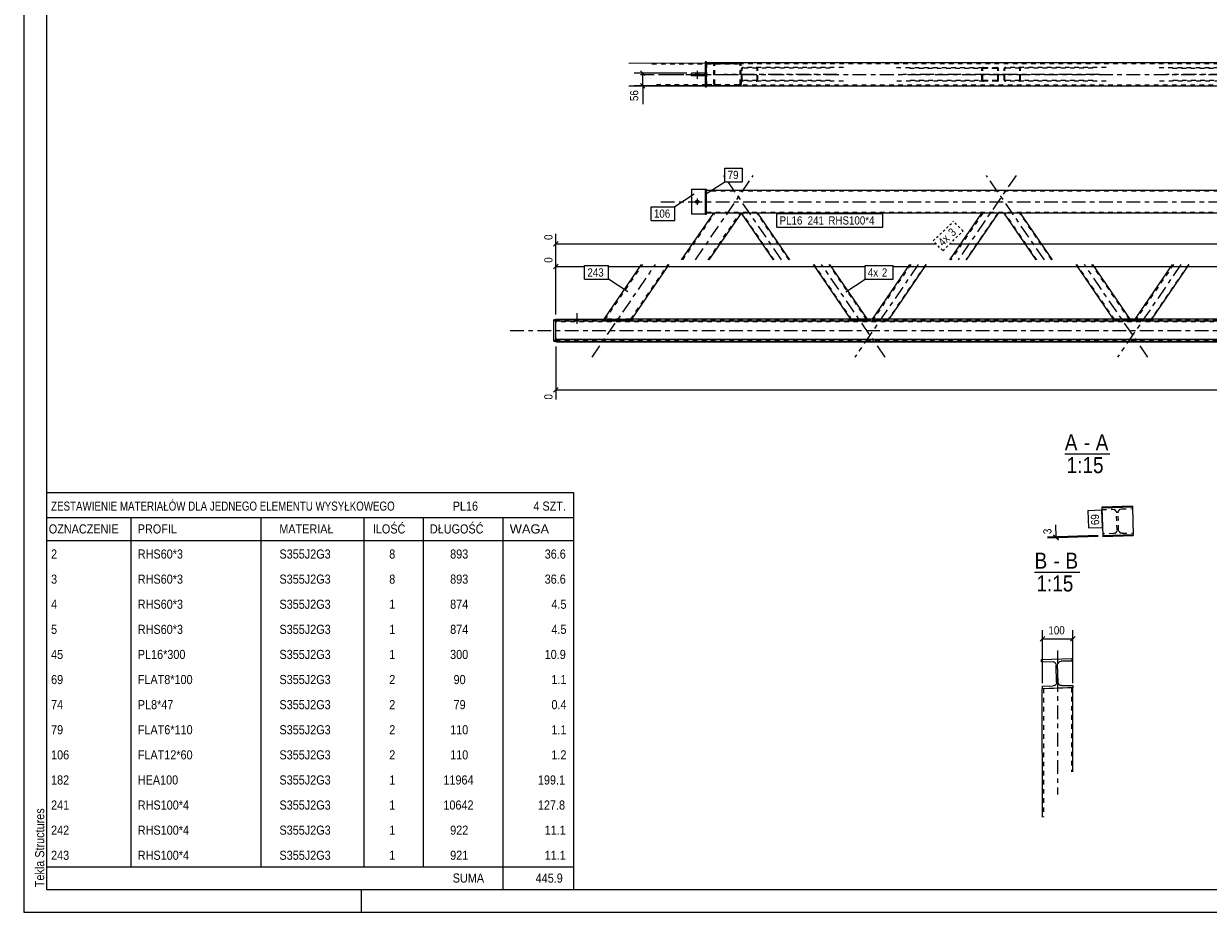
# Model space of a CAD drawing. Header units: millimetres. Extents: x 0 to 914, y 0 to 420.
# Tile 1 of 9: x 0 to 260, y 0 to 195. Entities that reach past the tile are written whole.
import ezdxf

# ---------------------------------------------------------------- set-up
doc = ezdxf.new("R2010")
doc.units = ezdxf.units.MM
for name, pattern in [('XKITLINE00', [0]), ('XKITLINE01', [4, 1, -1, 1, -1]), ('XKITLINE03', [6, 3, -1, 1, -1]), ('XKITLINE04', [3, 0.5, -0.5, 0.5, -0.5, 0.5, -0.5])]:
    doc.linetypes.add(name, pattern=pattern)
for name, color, linetype, lineweight in [('Arkusz rysunku', 3, 'Continuous', 0), ('Element', 2, 'Continuous', 0), ('Inny typ obiektu', 7, 'Continuous', 0), ('Wymiar', 4, 'Continuous', 0), ('Znak elementu', 2, 'Continuous', 0), ('Śruba', 3, 'Continuous', 0)]:
    doc.layers.add(name, color=color, linetype=linetype, lineweight=lineweight)
doc.styles.add('ARIAL', font='ARIAL.TTF')

msp = doc.modelspace()

# ---------------------------------------------------------------- linework, layer by layer
at = {"layer": 'Arkusz rysunku', "linetype": 'XKITLINE00', "lineweight": 0}
for p, q in [((0, 420), (0, 0)), ((5, 415), (5, 5)), ((5, 5), (909, 5)), ((74, 0), (74, 5)), ((0, 0), (914, 0))]:
    msp.add_line(p, q, dxfattribs=at)
at = {"layer": 'Element', "linetype": 'XKITLINE00', "lineweight": 0}
for p, q in [((132.56, 186.08), (149.32, 186.09)), ((149.32, 186.34), (149.32, 180.84)), ((149.62, 186.34), (149.32, 186.34)), ((149.62, 180.84), (149.62, 186.34)), ((681.73, 186.09), (149.62, 186.09)), ((146.32, 183.29), (146.32, 183.89)), ((149.32, 183.89), (146.32, 183.89)), ((149.32, 183.29), (146.32, 183.29)), ((149.32, 183.89), (149.32, 183.29)), ((132.56, 181.08), (149.32, 181.09)), ((149.32, 180.84), (149.62, 180.84)), ((149.62, 181.09), (681.73, 181.09)), ((156.75, 181.09), (149.62, 181.09)), ((151.65, 181.09), (151.66, 181.09)), ((146.32, 158.44), (146.32, 152.94)), ((146.32, 158.44), (149.32, 158.44)), ((149.32, 158.44), (149.32, 152.94)), ((149.32, 158.44), (149.62, 158.44)), ((149.62, 152.94), (149.62, 158.44)), ((149.62, 158.19), (681.73, 158.19)), ((144.16, 142.94), (151.18, 153.19)), ((151.18, 153.19), (149.62, 153.19)), ((150.22, 142.94), (157.24, 153.19)), ((157.24, 153.19), (151.18, 153.19)), ((674.12, 153.19), (157.24, 153.19)), ((164.25, 142.94), (157.24, 153.19)), ((167.88, 142.94), (160.87, 153.19)), ((202.94, 142.94), (209.96, 153.19)), ((206.58, 142.94), (213.59, 153.19)), ((221.82, 142.94), (214.8, 153.19)), ((225.45, 142.94), (218.44, 153.19)), ((149.32, 152.94), (146.32, 152.94)), ((149.32, 152.94), (149.62, 152.94)), ((127.2, 129.96), (135.4, 141.94)), ((133.26, 129.96), (141.46, 141.94)), ((181.22, 129.96), (173.02, 141.94)), ((184.85, 129.96), (176.65, 141.94)), ((185.98, 129.96), (194.18, 141.94)), ((189.61, 129.96), (197.81, 141.94)), ((238.78, 129.96), (230.58, 141.94)), ((242.42, 129.96), (234.22, 141.94)), ((243.54, 129.96), (251.74, 141.94)), ((247.18, 129.96), (255.38, 141.94)), ((116.18, 125.15), (116.18, 129.81)), ((116.58, 129.81), (116.18, 129.81)), ((116.58, 129.96), (116.58, 129.56)), ((116.58, 129.96), (127.59, 129.96)), ((116.58, 125.31), (116.58, 129.81)), ((127.59, 129.96), (127.68, 129.96)), ((127.68, 129.96), (132.77, 129.96)), ((132.77, 129.96), (132.85, 129.96)), ((698.57, 129.96), (132.85, 129.96)), ((116.58, 129.56), (714.78, 129.56)), ((116.58, 125.31), (116.18, 125.31)), ((116.18, 125.15), (116.58, 125.15)), ((116.58, 125.56), (116.58, 125)), ((116.58, 125.56), (714.78, 125.56)), ((116.58, 125.16), (714.78, 125.16)), ((116.58, 125), (714.78, 125)), ((242.91, 88.98), (236.24, 88.77)), ((236.24, 88.77), (236.26, 88.24)), ((242.92, 88.78), (236.25, 88.57)), ((236.25, 88.57), (236.44, 82.57)), ((242.91, 88.98), (242.91, 88.78)), ((242.92, 88.78), (243.1, 82.78)), ((236.44, 82.57), (243.1, 82.78)), ((236.44, 82.57), (236.45, 82.37)), ((236.45, 82.37), (243.11, 82.58)), ((243.1, 82.78), (243.11, 82.58)), ((223, 55.38), (229.66, 55.59)), ((223, 55.38), (229.66, 55.59)), ((223.02, 54.85), (223, 55.38)), ((223.02, 54.85), (223, 55.38)), ((223.02, 54.85), (225.38, 54.93)), ((223.02, 54.85), (225.38, 54.93)), ((225.38, 54.93), (225.69, 54.87)), ((225.38, 54.93), (225.69, 54.87)), ((227.01, 54.92), (227.31, 54.99)), ((227.01, 54.92), (227.31, 54.99)), ((229.68, 55.06), (227.31, 54.99)), ((229.68, 55.06), (227.31, 54.99)), ((229.66, 55.59), (229.68, 55.06)), ((229.66, 55.59), (229.68, 55.06)), ((226.14, 54.46), (226.21, 54.15)), ((226.14, 54.46), (226.21, 54.15)), ((226.32, 50.42), (226.21, 54.15)), ((226.32, 50.42), (226.21, 54.15)), ((226.54, 54.16), (226.59, 54.47)), ((226.54, 54.16), (226.59, 54.47)), ((226.66, 50.43), (226.54, 54.16)), ((226.66, 50.43), (226.54, 54.16)), ((223.19, 49.52), (225.55, 49.6)), ((223.19, 49.52), (225.55, 49.6)), ((223.2, 48.99), (223.19, 49.52)), ((223.2, 48.99), (223.19, 49.52)), ((225.85, 49.67), (225.55, 49.6)), ((225.85, 49.67), (225.55, 49.6)), ((226.32, 50.42), (226.27, 50.11)), ((226.32, 50.42), (226.27, 50.11)), ((226.73, 50.13), (226.66, 50.43)), ((226.73, 50.13), (226.66, 50.43)), ((227.48, 49.66), (227.18, 49.71)), ((227.48, 49.66), (227.18, 49.71)), ((227.48, 49.66), (229.85, 49.73)), ((227.48, 49.66), (229.85, 49.73)), ((229.85, 49.73), (229.87, 49.2)), ((229.85, 49.73), (229.87, 49.2)), ((223.19, 20.85), (223.18, 48.99)), ((223.2, 48.99), (223.18, 48.99)), ((229.87, 49.2), (223.2, 48.99)), ((229.87, 49.2), (223.2, 48.99)), ((229.85, 49.2), (229.69, 49.19)), ((229.86, 30.77), (229.85, 49.2)), ((229.85, 49.2), (229.85, 49.2))]:
    msp.add_line(p, q, dxfattribs=at)
at = {"layer": 'Element', "linetype": 'XKITLINE01', "lineweight": 0}
for p, q in [((137.65, 185.88), (156.75, 185.89)), ((149.32, 186.09), (156.75, 186.09)), ((149.62, 186.09), (149.62, 181.09)), ((681.73, 185.89), (149.62, 185.89)), ((151.21, 185.83), (151.18, 185.69)), ((151.18, 181.49), (151.18, 185.69)), ((151.21, 185.84), (151.21, 185.83)), ((151.42, 185.69), (151.44, 185.77)), ((151.42, 181.49), (151.42, 185.69)), ((151.44, 185.77), (151.49, 185.83)), ((151.49, 186.06), (151.47, 186.06)), ((151.66, 186.09), (151.49, 186.06)), ((151.49, 185.83), (151.51, 185.84)), ((151.51, 185.84), (151.57, 185.87)), ((151.57, 185.87), (151.66, 185.89)), ((156.94, 186.06), (156.75, 186.09)), ((156.75, 185.89), (156.84, 185.88)), ((156.84, 185.88), (156.92, 185.83)), ((156.92, 185.83), (156.97, 185.77)), ((156.97, 185.77), (156.99, 185.69)), ((156.99, 181.49), (156.99, 185.69)), ((157.2, 185.83), (157.2, 185.84)), ((157.23, 185.69), (157.2, 185.83)), ((157.24, 181.49), (157.23, 185.69)), ((157.26, 184.91), (157.24, 184.79)), ((157.24, 182.39), (157.24, 184.79)), ((157.34, 185), (157.26, 184.91)), ((157.46, 185.07), (157.34, 185)), ((157.42, 184.79), (157.43, 184.85)), ((157.42, 182.39), (157.42, 184.79)), ((157.43, 184.85), (157.47, 184.9)), ((157.6, 185.09), (157.46, 185.07)), ((157.47, 184.9), (157.53, 184.93)), ((157.53, 184.93), (157.6, 184.94)), ((179.61, 185.09), (157.6, 185.09)), ((176.7, 184.94), (157.6, 184.94)), ((160.65, 185.07), (160.51, 185.09)), ((160.51, 184.94), (160.58, 184.93)), ((160.58, 184.93), (160.64, 184.9)), ((160.64, 184.9), (160.67, 184.85)), ((160.76, 185), (160.65, 185.07)), ((160.67, 184.85), (160.69, 184.79)), ((160.69, 182.39), (160.69, 184.79)), ((160.84, 184.91), (160.76, 185)), ((160.87, 184.79), (160.84, 184.91)), ((160.87, 182.39), (160.87, 184.79)), ((191.22, 185.09), (210.32, 185.09)), ((194.13, 184.94), (213.23, 184.94)), ((209.99, 184.91), (209.96, 184.79)), ((209.96, 182.39), (209.96, 184.79)), ((210.06, 185), (209.99, 184.91)), ((210.18, 185.07), (210.06, 185)), ((210.14, 184.79), (210.15, 184.85)), ((210.14, 182.39), (210.14, 184.79)), ((210.15, 184.85), (210.19, 184.9)), ((210.32, 185.09), (210.18, 185.07)), ((210.19, 184.9), (210.25, 184.93)), ((210.25, 184.93), (210.32, 184.94)), ((210.32, 185.09), (213.23, 185.09)), ((213.23, 184.94), (210.32, 184.94)), ((213.37, 185.07), (213.23, 185.09)), ((213.23, 184.94), (213.3, 184.93)), ((213.3, 184.93), (213.36, 184.9)), ((213.36, 184.9), (213.4, 184.85)), ((213.49, 185), (213.37, 185.07)), ((213.4, 184.85), (213.41, 184.79)), ((213.41, 182.39), (213.41, 184.79)), ((213.57, 184.91), (213.49, 185)), ((213.59, 184.79), (213.57, 184.91)), ((213.59, 182.39), (213.59, 184.79)), ((214.83, 184.91), (214.8, 184.79)), ((214.8, 182.39), (214.8, 184.79)), ((214.91, 185), (214.83, 184.91)), ((215.03, 185.07), (214.91, 185)), ((214.98, 184.79), (215, 184.85)), ((214.98, 182.39), (214.98, 184.79)), ((215, 184.85), (215.04, 184.9)), ((215.16, 185.09), (215.03, 185.07)), ((215.04, 184.9), (215.09, 184.93)), ((215.09, 184.93), (215.16, 184.94)), ((237.17, 185.09), (215.16, 185.09)), ((234.26, 184.94), (215.16, 184.94)), ((218.21, 185.07), (218.07, 185.09)), ((218.07, 184.94), (218.14, 184.93)), ((218.14, 184.93), (218.2, 184.9)), ((218.2, 184.9), (218.24, 184.85)), ((218.33, 185), (218.21, 185.07)), ((218.24, 184.85), (218.25, 184.79)), ((218.25, 182.39), (218.25, 184.79)), ((218.41, 184.91), (218.33, 185)), ((218.44, 184.79), (218.41, 184.91)), ((218.44, 182.39), (218.44, 184.79)), ((248.79, 185.09), (267.89, 185.09)), ((251.7, 184.94), (270.8, 184.94)), ((149.32, 183.29), (149.32, 183.89)), ((157.24, 182.39), (157.26, 182.28)), ((157.26, 182.28), (157.34, 182.18)), ((157.34, 182.18), (157.46, 182.11)), ((157.43, 182.33), (157.42, 182.39)), ((157.47, 182.28), (157.43, 182.33)), ((157.46, 182.11), (157.6, 182.09)), ((157.53, 182.25), (157.47, 182.28)), ((157.6, 182.24), (157.53, 182.25)), ((176.7, 182.24), (157.6, 182.24)), ((179.61, 182.09), (157.6, 182.09)), ((160.58, 182.25), (160.51, 182.24)), ((160.51, 182.09), (160.65, 182.11)), ((160.64, 182.28), (160.58, 182.25)), ((160.67, 182.33), (160.64, 182.28)), ((160.65, 182.11), (160.76, 182.18)), ((160.69, 182.39), (160.67, 182.33)), ((160.76, 182.18), (160.84, 182.28)), ((160.84, 182.28), (160.87, 182.39)), ((210.32, 182.09), (191.22, 182.09)), ((213.23, 182.24), (194.13, 182.24)), ((209.96, 182.39), (209.99, 182.28)), ((209.99, 182.28), (210.06, 182.18)), ((210.06, 182.18), (210.18, 182.11)), ((210.15, 182.33), (210.14, 182.39)), ((210.19, 182.28), (210.15, 182.33)), ((210.18, 182.11), (210.32, 182.09)), ((210.25, 182.25), (210.19, 182.28)), ((210.32, 182.24), (210.25, 182.25)), ((210.32, 182.24), (213.23, 182.24)), ((213.23, 182.09), (210.32, 182.09)), ((213.3, 182.25), (213.23, 182.24)), ((213.23, 182.09), (213.37, 182.11)), ((213.36, 182.28), (213.3, 182.25)), ((213.4, 182.33), (213.36, 182.28)), ((213.37, 182.11), (213.49, 182.18)), ((213.41, 182.39), (213.4, 182.33)), ((213.49, 182.18), (213.57, 182.28)), ((213.57, 182.28), (213.59, 182.39)), ((214.8, 182.39), (214.83, 182.28)), ((214.83, 182.28), (214.91, 182.18)), ((214.91, 182.18), (215.03, 182.11)), ((215, 182.33), (214.98, 182.39)), ((215.04, 182.28), (215, 182.33)), ((215.03, 182.11), (215.16, 182.09)), ((215.09, 182.25), (215.04, 182.28)), ((215.16, 182.24), (215.09, 182.25)), ((234.26, 182.24), (215.16, 182.24)), ((237.17, 182.09), (215.16, 182.09)), ((218.14, 182.25), (218.07, 182.24)), ((218.07, 182.09), (218.21, 182.11)), ((218.2, 182.28), (218.14, 182.25)), ((218.24, 182.33), (218.2, 182.28)), ((218.21, 182.11), (218.33, 182.18)), ((218.25, 182.39), (218.24, 182.33)), ((218.33, 182.18), (218.41, 182.28)), ((218.41, 182.28), (218.44, 182.39)), ((267.89, 182.09), (248.79, 182.09)), ((270.8, 182.24), (251.7, 182.24)), ((149.62, 181.29), (137.65, 181.28)), ((149.32, 181.09), (149.62, 181.09)), ((149.62, 181.29), (681.73, 181.29)), ((156.75, 181.29), (149.62, 181.29)), ((151.18, 181.49), (151.2, 181.41)), ((151.2, 181.41), (151.21, 181.34)), ((151.44, 181.41), (151.42, 181.49)), ((151.49, 181.35), (151.44, 181.41)), ((151.48, 181.12), (151.65, 181.09)), ((151.57, 181.3), (151.49, 181.35)), ((151.66, 181.29), (151.57, 181.3)), ((156.84, 181.31), (156.75, 181.29)), ((156.75, 181.09), (156.94, 181.12)), ((156.92, 181.35), (156.84, 181.31)), ((156.98, 181.41), (156.92, 181.35)), ((156.99, 181.49), (156.98, 181.41)), ((157.2, 181.34), (157.22, 181.41)), ((157.22, 181.41), (157.24, 181.49)), ((149.32, 158.44), (149.32, 152.94)), ((149.62, 153.19), (149.62, 158.19)), ((681.73, 157.99), (149.62, 157.99)), ((144.4, 142.94), (151.42, 153.19)), ((149.62, 153.39), (681.73, 153.39)), ((149.98, 142.94), (156.99, 153.19)), ((157.24, 153.19), (151.18, 153.19)), ((151.18, 153.19), (151.18, 153.19)), ((151.18, 153.19), (151.18, 153.19)), ((151.21, 153.19), (151.21, 153.19)), ((151.32, 153.19), (151.32, 153.19)), ((151.42, 153.19), (151.42, 153.19)), ((151.48, 153.19), (151.44, 153.19)), ((151.66, 153.19), (151.66, 153.19)), ((151.66, 153.19), (151.66, 153.19)), ((160.87, 153.19), (157.24, 153.19)), ((157.24, 153.19), (157.24, 153.19)), ((164.43, 142.94), (157.42, 153.19)), ((167.7, 142.94), (160.69, 153.19)), ((210.14, 153.19), (203.13, 142.94)), ((213.41, 153.19), (206.4, 142.94)), ((213.59, 153.19), (209.96, 153.19)), ((218.44, 153.19), (214.8, 153.19)), ((222, 142.94), (214.98, 153.19)), ((225.27, 142.94), (218.25, 153.19)), ((127.34, 129.81), (135.64, 141.94)), ((133.01, 129.96), (141.21, 141.94)), ((181.48, 129.84), (173.2, 141.94)), ((184.75, 129.84), (176.47, 141.94)), ((194.36, 141.94), (186.08, 129.84)), ((197.63, 141.94), (189.35, 129.84)), ((239.04, 129.84), (230.76, 141.94)), ((242.32, 129.84), (234.03, 141.94)), ((251.93, 141.94), (243.64, 129.84)), ((255.2, 141.94), (246.92, 129.84)), ((116.58, 129.4), (116.58, 129.96)), ((116.58, 129.8), (714.78, 129.8)), ((127.1, 129.81), (127.2, 129.96)), ((127.1, 129.81), (127.19, 129.95)), ((127.1, 129.81), (127.13, 129.81)), ((127.13, 129.81), (127.23, 129.81)), ((127.23, 129.95), (127.19, 129.95)), ((127.34, 129.96), (127.23, 129.95)), ((127.23, 129.81), (127.39, 129.8)), ((127.5, 129.96), (127.34, 129.96)), ((127.34, 129.81), (127.43, 129.95)), ((127.36, 129.81), (127.34, 129.81)), ((127.41, 129.81), (127.36, 129.81)), ((127.39, 129.8), (127.57, 129.8)), ((127.48, 129.81), (127.41, 129.81)), ((127.43, 129.95), (127.45, 129.95)), ((127.45, 129.95), (127.5, 129.95)), ((127.58, 129.81), (127.48, 129.81)), ((127.5, 129.96), (127.59, 129.96)), ((127.5, 129.95), (127.58, 129.95)), ((127.57, 129.8), (132.66, 129.8)), ((127.58, 129.95), (127.68, 129.95)), ((127.58, 129.81), (132.67, 129.81)), ((132.85, 129.96), (127.59, 129.96)), ((127.68, 129.95), (132.77, 129.95)), ((132.66, 129.8), (132.85, 129.8)), ((132.76, 129.81), (132.67, 129.81)), ((132.84, 129.81), (132.76, 129.81)), ((132.77, 129.95), (132.86, 129.95)), ((132.89, 129.81), (132.84, 129.81)), ((132.85, 129.96), (132.96, 129.96)), ((132.85, 129.8), (133.01, 129.81)), ((132.86, 129.95), (132.94, 129.95)), ((132.91, 129.81), (132.89, 129.81)), ((132.91, 129.81), (133, 129.95)), ((132.94, 129.95), (132.99, 129.95)), ((133.11, 129.96), (132.96, 129.96)), ((132.99, 129.95), (133, 129.95)), ((133, 129.95), (133.01, 129.96)), ((133.01, 129.81), (133.11, 129.81)), ((133.21, 129.95), (133.11, 129.96)), ((133.11, 129.81), (133.16, 129.81)), ((133.16, 129.81), (133.25, 129.95)), ((133.25, 129.95), (133.21, 129.95)), ((133.25, 129.95), (133.26, 129.96)), ((181.24, 129.92), (181.22, 129.96)), ((181.3, 129.84), (181.24, 129.92)), ((181.27, 129.92), (181.24, 129.92)), ((181.35, 129.92), (181.27, 129.92)), ((181.3, 129.84), (181.33, 129.84)), ((181.33, 129.84), (181.41, 129.84)), ((181.46, 129.93), (181.35, 129.92)), ((181.41, 129.84), (181.53, 129.83)), ((181.43, 129.92), (181.44, 129.92)), ((181.44, 129.92), (181.48, 129.92)), ((181.6, 129.93), (181.46, 129.93)), ((181.48, 129.92), (181.54, 129.92)), ((181.49, 129.84), (181.48, 129.84)), ((181.53, 129.84), (181.49, 129.84)), ((181.59, 129.84), (181.53, 129.84)), ((181.53, 129.83), (181.67, 129.83)), ((181.54, 129.92), (181.6, 129.92)), ((181.66, 129.84), (181.59, 129.84)), ((181.6, 129.93), (184.51, 129.93)), ((181.6, 129.92), (184.51, 129.92)), ((181.66, 129.84), (184.57, 129.84)), ((181.67, 129.83), (184.57, 129.83)), ((184.65, 129.93), (184.51, 129.93)), ((184.51, 129.92), (184.58, 129.92)), ((184.64, 129.84), (184.57, 129.84)), ((184.57, 129.83), (184.71, 129.83)), ((184.58, 129.92), (184.64, 129.92)), ((184.64, 129.92), (184.68, 129.92)), ((184.7, 129.84), (184.64, 129.84)), ((184.77, 129.92), (184.65, 129.93)), ((184.68, 129.92), (184.7, 129.92)), ((184.74, 129.84), (184.7, 129.84)), ((184.71, 129.83), (184.83, 129.84)), ((184.75, 129.84), (184.74, 129.84)), ((184.85, 129.92), (184.77, 129.92)), ((184.83, 129.84), (184.91, 129.84)), ((184.88, 129.92), (184.85, 129.96)), ((184.88, 129.92), (184.85, 129.92)), ((184.93, 129.84), (184.88, 129.92)), ((184.91, 129.84), (184.93, 129.84)), ((185.9, 129.84), (185.95, 129.92)), ((185.9, 129.84), (185.92, 129.84)), ((185.92, 129.84), (186, 129.84)), ((185.95, 129.92), (185.98, 129.96)), ((185.98, 129.92), (185.95, 129.92)), ((186.06, 129.92), (185.98, 129.92)), ((186, 129.84), (186.12, 129.83)), ((186.18, 129.93), (186.06, 129.92)), ((186.08, 129.84), (186.13, 129.92)), ((186.09, 129.84), (186.08, 129.84)), ((186.13, 129.84), (186.09, 129.84)), ((186.12, 129.83), (186.25, 129.83)), ((186.13, 129.92), (186.15, 129.92)), ((186.19, 129.84), (186.13, 129.84)), ((186.15, 129.92), (186.19, 129.92)), ((186.32, 129.93), (186.18, 129.93)), ((186.19, 129.92), (186.25, 129.92)), ((186.26, 129.84), (186.19, 129.84)), ((186.25, 129.92), (186.32, 129.92)), ((186.25, 129.83), (189.16, 129.83)), ((186.26, 129.84), (189.17, 129.84)), ((186.32, 129.93), (189.23, 129.93)), ((186.32, 129.92), (189.22, 129.92)), ((189.16, 129.83), (189.3, 129.83)), ((189.24, 129.84), (189.17, 129.84)), ((189.22, 129.92), (189.29, 129.92)), ((189.37, 129.93), (189.23, 129.93)), ((189.29, 129.84), (189.24, 129.84)), ((189.29, 129.92), (189.35, 129.92)), ((189.34, 129.84), (189.29, 129.84)), ((189.3, 129.83), (189.42, 129.84)), ((189.35, 129.84), (189.34, 129.84)), ((189.35, 129.84), (189.4, 129.92)), ((189.35, 129.92), (189.39, 129.92)), ((189.48, 129.92), (189.37, 129.93)), ((189.39, 129.92), (189.4, 129.92)), ((189.42, 129.84), (189.5, 129.84)), ((189.56, 129.92), (189.48, 129.92)), ((189.5, 129.84), (189.53, 129.84)), ((189.53, 129.84), (189.58, 129.92)), ((189.58, 129.92), (189.56, 129.92)), ((189.58, 129.92), (189.61, 129.96)), ((238.81, 129.92), (238.78, 129.96)), ((238.86, 129.84), (238.81, 129.92)), ((238.84, 129.92), (238.81, 129.92)), ((238.91, 129.92), (238.84, 129.92)), ((238.86, 129.84), (238.89, 129.84)), ((238.89, 129.84), (238.97, 129.84)), ((239.03, 129.93), (238.91, 129.92)), ((238.97, 129.84), (239.09, 129.83)), ((238.99, 129.92), (239, 129.92)), ((239, 129.92), (239.04, 129.92)), ((239.17, 129.93), (239.03, 129.93)), ((239.04, 129.92), (239.1, 129.92)), ((239.06, 129.84), (239.04, 129.84)), ((239.1, 129.84), (239.06, 129.84)), ((239.09, 129.83), (239.23, 129.83)), ((239.1, 129.92), (239.17, 129.92)), ((239.16, 129.84), (239.1, 129.84)), ((239.23, 129.84), (239.16, 129.84)), ((239.17, 129.93), (242.08, 129.93)), ((239.17, 129.92), (242.08, 129.92)), ((239.23, 129.84), (242.14, 129.84)), ((239.23, 129.83), (242.14, 129.83)), ((242.22, 129.93), (242.08, 129.93)), ((242.08, 129.92), (242.15, 129.92)), ((242.21, 129.84), (242.14, 129.84)), ((242.14, 129.83), (242.28, 129.83)), ((242.15, 129.92), (242.21, 129.92)), ((242.21, 129.92), (242.25, 129.92)), ((242.26, 129.84), (242.21, 129.84)), ((242.33, 129.92), (242.22, 129.93)), ((242.25, 129.92), (242.26, 129.92)), ((242.3, 129.84), (242.26, 129.84)), ((242.28, 129.83), (242.4, 129.84)), ((242.32, 129.84), (242.3, 129.84)), ((242.42, 129.92), (242.33, 129.92)), ((242.4, 129.84), (242.47, 129.84)), ((242.45, 129.92), (242.42, 129.96)), ((242.45, 129.92), (242.42, 129.92)), ((242.5, 129.84), (242.45, 129.92)), ((242.47, 129.84), (242.5, 129.84)), ((243.46, 129.84), (243.51, 129.92)), ((243.46, 129.84), (243.49, 129.84)), ((243.49, 129.84), (243.56, 129.84)), ((243.51, 129.92), (243.54, 129.96)), ((243.54, 129.92), (243.51, 129.92)), ((243.63, 129.92), (243.54, 129.92)), ((243.56, 129.84), (243.68, 129.83)), ((243.74, 129.93), (243.63, 129.92)), ((243.64, 129.84), (243.7, 129.92)), ((243.66, 129.84), (243.64, 129.84)), ((243.7, 129.84), (243.66, 129.84)), ((243.68, 129.83), (243.82, 129.83)), ((243.7, 129.92), (243.71, 129.92)), ((243.75, 129.84), (243.7, 129.84)), ((243.71, 129.92), (243.75, 129.92)), ((243.88, 129.93), (243.74, 129.93)), ((243.75, 129.92), (243.81, 129.92)), ((243.82, 129.84), (243.75, 129.84)), ((243.81, 129.92), (243.88, 129.92)), ((243.82, 129.84), (246.73, 129.84)), ((243.82, 129.83), (246.73, 129.83)), ((243.88, 129.93), (246.79, 129.93)), ((243.88, 129.92), (246.79, 129.92)), ((246.8, 129.84), (246.73, 129.84)), ((246.73, 129.83), (246.87, 129.83)), ((246.93, 129.93), (246.79, 129.93)), ((246.79, 129.92), (246.86, 129.92)), ((246.86, 129.84), (246.8, 129.84)), ((246.86, 129.92), (246.92, 129.92)), ((246.9, 129.84), (246.86, 129.84)), ((246.87, 129.83), (246.99, 129.84)), ((246.92, 129.84), (246.9, 129.84)), ((246.92, 129.84), (246.97, 129.92)), ((246.92, 129.92), (246.96, 129.92)), ((247.05, 129.92), (246.93, 129.93)), ((246.96, 129.92), (246.97, 129.92)), ((246.99, 129.84), (247.07, 129.84)), ((247.12, 129.92), (247.05, 129.92)), ((247.07, 129.84), (247.1, 129.84)), ((247.1, 129.84), (247.15, 129.92)), ((247.15, 129.92), (247.12, 129.92)), ((247.15, 129.92), (247.18, 129.96)), ((116.18, 125.31), (116.18, 129.65)), ((116.18, 129.65), (116.58, 129.65)), ((116.58, 125.46), (116.58, 129.5)), ((714.78, 129.46), (116.58, 129.46)), ((714.78, 129.4), (116.58, 129.4)), ((116.58, 125.86), (116.58, 125.56)), ((116.58, 125.5), (714.78, 125.5)), ((116.58, 125.4), (714.78, 125.4)), ((116.58, 125.15), (116.58, 125.31)), ((116.58, 125.15), (116.58, 125.16)), ((236.26, 88.24), (238.63, 88.31)), ((238.63, 88.31), (238.94, 88.26)), ((240.26, 88.3), (240.56, 88.37)), ((240.56, 88.37), (242.93, 88.45)), ((242.91, 88.78), (242.93, 88.45)), ((239.38, 87.84), (239.45, 87.54)), ((239.57, 83.81), (239.45, 87.54)), ((239.79, 87.55), (239.84, 87.86)), ((239.9, 83.82), (239.79, 87.55)), ((239.57, 83.81), (239.52, 83.5)), ((239.97, 83.51), (239.9, 83.82)), ((240.73, 83.04), (240.42, 83.09)), ((240.73, 83.04), (243.09, 83.12)), ((243.09, 83.12), (243.1, 82.78)), ((238.8, 82.98), (236.43, 82.91)), ((236.43, 82.91), (236.44, 82.57)), ((239.1, 83.05), (238.8, 82.98)), ((223.18, 48.99), (223.19, 48.99)), ((229.69, 49.19), (223.19, 48.99)), ((223.45, 49), (223.45, 49)), ((223.45, 49), (223.46, 20.85)), ((223.45, 49), (223.47, 49)), ((223.47, 49), (223.53, 49)), ((229.58, 49.19), (229.59, 49.19)), ((229.59, 49.19), (229.59, 30.77))]:
    msp.add_line(p, q, dxfattribs=at)
at = {"layer": 'Element', "linetype": 'XKITLINE03', "lineweight": 0}
for p, q in [((135.11, 183.58), (159.85, 183.59)), ((139.62, 183.59), (691.73, 183.59)), ((178.15, 183.59), (153.41, 183.59)), ((217.42, 183.59), (192.68, 183.59)), ((235.72, 183.59), (210.97, 183.59)), ((274.99, 183.59), (250.24, 183.59)), ((147.19, 142.94), (159.85, 161.45)), ((153.64, 161.11), (153.41, 161.45)), ((217.42, 161.45), (204.76, 142.94)), ((223.63, 142.94), (210.97, 161.45)), ((166.07, 142.94), (154.35, 160.07)), ((139.62, 155.69), (691.73, 155.69)), ((124.52, 121.63), (138.43, 141.94)), ((188.74, 121.63), (174.83, 141.94)), ((196, 141.94), (182.09, 121.63)), ((246.3, 121.63), (232.4, 141.94)), ((253.56, 141.94), (239.66, 121.63)), ((106.58, 127.48), (724.78, 127.48)), ((239.68, 85.68), (239.68, 85.68)), ((226.52, 57.34), (226.52, 25.81)), ((226.43, 52.29), (226.43, 52.29))]:
    msp.add_line(p, q, dxfattribs=at)
at = {"layer": 'Element', "linetype": 'XKITLINE01', "lineweight": 0}
for centre, radius, start, end in [((156.8, 185.63), 0.451, 28.3583, 72.6205), ((151.61, 181.55), 0.451, 208.3583, 252.6205), ((156.8, 181.55), 0.451, 287.4215, 331.6837), ((238.65, 87.51), 0.8, 24.3077, 69.3077), ((240.58, 87.57), 0.8, 114.3077, 159.3077), ((238.77, 83.78), 0.8, 294.3077, 339.3077), ((240.7, 83.84), 0.8, 204.3077, 249.3077)]:
    msp.add_arc(centre, radius, start, end, dxfattribs=at)
at = {"layer": 'Element', "linetype": 'XKITLINE00', "lineweight": 0}
for centre, start, end in [((225.41, 54.13), 24.3077, 69.3077), ((225.41, 54.13), 24.3077, 69.3077), ((227.34, 54.19), 114.3077, 159.3077), ((227.34, 54.19), 114.3077, 159.3077), ((225.53, 50.4), 294.3077, 339.3077), ((225.53, 50.4), 294.3077, 339.3077), ((227.46, 50.46), 204.3077, 249.3077), ((227.46, 50.46), 204.3077, 249.3077)]:
    msp.add_arc(centre, 0.8, start, end, dxfattribs=at)
at = {"layer": 'Inny typ obiektu', "linetype": 'XKITLINE00', "lineweight": 0}
for p, q in [((228.11, 100.48), (238, 100.48)), ((5, 92), (5, 86.5)), ((5, 92), (120.5, 92)), ((120.5, 92), (120.5, 86.5)), ((5, 86.5), (5, 81.5)), ((5, 86.5), (120.5, 86.5)), ((23.5, 86.5), (23.5, 81.5)), ((52, 81.5), (52, 86.5)), ((74.5, 86.5), (74.5, 81.5)), ((87.5, 86.5), (87.5, 81.5)), ((105, 86.5), (105, 81.5)), ((120.5, 86.5), (120.5, 81.5)), ((5, 81.5), (120.5, 81.5)), ((5, 81.5), (5, 76)), ((23.5, 81.5), (23.5, 76)), ((52, 76), (52, 81.5)), ((74.5, 81.5), (74.5, 76)), ((87.5, 81.5), (87.5, 76)), ((105, 81.5), (105, 76)), ((120.5, 81.5), (120.5, 76)), ((5, 76), (5, 70.5)), ((23.5, 76), (23.5, 70.5)), ((52, 70.5), (52, 76)), ((74.5, 76), (74.5, 70.5)), ((87.5, 76), (87.5, 70.5)), ((105, 76), (105, 70.5)), ((120.5, 76), (120.5, 70.5)), ((221.49, 74.55), (231.37, 74.55)), ((5, 70.5), (5, 65)), ((23.5, 70.5), (23.5, 65)), ((52, 65), (52, 70.5)), ((74.5, 70.5), (74.5, 65)), ((87.5, 70.5), (87.5, 65)), ((105, 70.5), (105, 65)), ((120.5, 70.5), (120.5, 65)), ((5, 65), (5, 59.5)), ((23.5, 65), (23.5, 59.5)), ((52, 59.5), (52, 65)), ((74.5, 65), (74.5, 59.5)), ((87.5, 65), (87.5, 59.5)), ((105, 65), (105, 59.5)), ((120.5, 65), (120.5, 59.5)), ((5, 59.5), (5, 54)), ((23.5, 59.5), (23.5, 54)), ((52, 54), (52, 59.5)), ((74.5, 59.5), (74.5, 54)), ((87.5, 59.5), (87.5, 54)), ((105, 59.5), (105, 54)), ((120.5, 59.5), (120.5, 54)), ((5, 54), (5, 48.5)), ((23.5, 54), (23.5, 48.5)), ((52, 48.5), (52, 54)), ((74.5, 54), (74.5, 48.5)), ((87.5, 54), (87.5, 48.5)), ((105, 54), (105, 48.5)), ((120.5, 54), (120.5, 48.5)), ((5, 48.5), (5, 43)), ((23.5, 48.5), (23.5, 43)), ((52, 43), (52, 48.5)), ((74.5, 48.5), (74.5, 43)), ((87.5, 48.5), (87.5, 43)), ((105, 48.5), (105, 43)), ((120.5, 48.5), (120.5, 43)), ((5, 43), (5, 37.5)), ((23.5, 43), (23.5, 37.5)), ((52, 37.5), (52, 43)), ((74.5, 43), (74.5, 37.5)), ((87.5, 43), (87.5, 37.5)), ((105, 43), (105, 37.5)), ((120.5, 43), (120.5, 37.5)), ((5, 37.5), (5, 32)), ((23.5, 37.5), (23.5, 32)), ((52, 32), (52, 37.5)), ((74.5, 37.5), (74.5, 32)), ((87.5, 37.5), (87.5, 32)), ((105, 37.5), (105, 32)), ((120.5, 37.5), (120.5, 32)), ((5, 32), (5, 26.5)), ((23.5, 32), (23.5, 26.5)), ((52, 26.5), (52, 32)), ((74.5, 32), (74.5, 26.5)), ((87.5, 32), (87.5, 26.5)), ((105, 32), (105, 26.5)), ((120.5, 32), (120.5, 26.5)), ((5, 26.5), (5, 21)), ((23.5, 26.5), (23.5, 21)), ((52, 21), (52, 26.5)), ((74.5, 26.5), (74.5, 21)), ((87.5, 26.5), (87.5, 21)), ((105, 26.5), (105, 21)), ((120.5, 26.5), (120.5, 21)), ((5, 21), (5, 15.5)), ((23.5, 21), (23.5, 15.5)), ((52, 15.5), (52, 21)), ((74.5, 21), (74.5, 15.5)), ((87.5, 21), (87.5, 15.5)), ((105, 21), (105, 15.5)), ((120.5, 21), (120.5, 15.5)), ((5, 15.5), (5, 10)), ((23.5, 15.5), (23.5, 10)), ((52, 10), (52, 15.5)), ((74.5, 15.5), (74.5, 10)), ((87.5, 15.5), (87.5, 10)), ((105, 15.5), (105, 10)), ((120.5, 15.5), (120.5, 10)), ((5, 10), (5, 5)), ((5, 10), (120.5, 10)), ((105, 10), (105, 5)), ((120.5, 10), (120.5, 5)), ((5, 5), (120.5, 5))]:
    msp.add_line(p, q, dxfattribs=at)
at = {"layer": 'Wymiar', "linetype": 'XKITLINE00', "lineweight": 0}
for p, q in [((135.11, 184.4), (136.13, 183.38)), ((145.32, 183.89), (133.76, 183.89)), ((135.62, 181.09), (135.62, 183.89)), ((148.62, 181.09), (133.76, 181.09)), ((135.11, 181.6), (136.13, 180.58)), ((135.62, 181.09), (135.62, 177.07)), ((135.62, 181.09), (135.62, 177.07)), ((116.58, 130.96), (116.58, 148.66)), ((117.08, 147.01), (116.07, 145.99)), ((116.58, 146.5), (199.91, 146.5)), ((202.97, 146.5), (420.78, 146.5)), ((116.58, 130.96), (116.58, 143.66)), ((117.08, 142.01), (116.07, 140.99)), ((116.58, 141.5), (122.91, 141.5)), ((128.11, 141.5), (184.36, 141.5)), ((190.51, 141.5), (414.31, 141.5)), ((116.58, 124), (116.58, 112.35)), ((117.08, 115.01), (116.07, 113.99)), ((116.58, 114.5), (415.48, 114.5)), ((226.19, 82.25), (226.11, 84.93)), ((226.19, 82.25), (226.11, 84.93)), ((235.44, 82.54), (224.33, 82.19)), ((235.45, 82.34), (224.34, 81.99)), ((225.67, 82.74), (226.72, 81.76)), ((225.67, 82.54), (226.72, 81.56)), ((226.2, 82.05), (226.19, 82.25)), ((223.71, 60.44), (222.69, 59.42)), ((223.2, 50.2), (223.2, 61.79)), ((223.2, 59.93), (229.85, 59.93)), ((230.36, 60.44), (229.34, 59.42)), ((229.85, 50.2), (229.85, 61.79))]:
    msp.add_line(p, q, dxfattribs=at)
at = {"layer": 'Znak elementu', "linetype": 'XKITLINE00', "lineweight": 0}
for p, q in [((153.64, 163.07), (157.51, 163.07)), ((153.64, 160.07), (153.64, 163.07)), ((157.51, 160.07), (157.51, 163.07)), ((149.39, 157.33), (153.64, 160.07)), ((153.64, 160.07), (157.51, 160.07)), ((146.93, 157.33), (142.69, 154.59)), ((137.49, 154.59), (142.69, 154.59)), ((137.49, 151.59), (137.49, 154.59)), ((142.69, 151.59), (142.69, 154.59)), ((137.49, 151.59), (142.69, 151.59)), ((165.02, 153.09), (188.25, 153.09)), ((165.02, 150.09), (165.02, 153.09)), ((188.25, 150.09), (188.25, 153.09)), ((165.02, 150.09), (188.25, 150.09)), ((122.91, 141.69), (128.11, 141.69)), ((122.91, 138.69), (122.91, 141.69)), ((128.11, 138.69), (128.11, 141.69)), ((184.36, 141.69), (190.51, 141.69)), ((184.36, 138.69), (184.36, 141.69)), ((190.51, 138.69), (190.51, 141.69)), ((122.91, 138.69), (128.11, 138.69)), ((132.36, 135.95), (128.11, 138.69)), ((180.12, 135.95), (184.36, 138.69)), ((184.36, 138.69), (190.51, 138.69)), ((233.17, 88.07), (236.16, 88.17)), ((233.17, 88.07), (233.29, 84.21)), ((236.16, 88.17), (236.29, 84.3)), ((233.29, 84.21), (236.29, 84.3))]:
    msp.add_line(p, q, dxfattribs=at)
at = {"layer": 'Znak elementu', "linetype": 'XKITLINE04', "lineweight": 0}
for p, q in [((199.3, 147.13), (203.72, 151.41)), ((205.81, 149.26), (203.72, 151.41)), ((201.39, 144.98), (205.81, 149.26)), ((201.39, 144.98), (199.3, 147.13))]:
    msp.add_line(p, q, dxfattribs=at)
at = {"layer": 'Śruba', "linetype": 'XKITLINE00', "lineweight": 0}
for p, q in [((147.57, 184.39), (147.57, 182.64)), ((147.22, 183.89), (147.22, 183.29)), ((147.92, 183.89), (147.92, 183.29)), ((147.57, 156.39), (147.57, 154.99)), ((146.87, 155.69), (148.27, 155.69)), ((121.18, 131.25), (121.18, 129)), ((121.18, 131.16), (121.18, 128.91))]:
    msp.add_line(p, q, dxfattribs=at)
msp.add_circle((147.57, 155.69), 0.35, dxfattribs=at)

# ---------------------------------------------------------------- texts
at = {"layer": 'Arkusz rysunku', "style": 'ARIAL', "width": 0.85}
msp.add_text('Tekla Structures', height=2, rotation=90, dxfattribs=at).set_placement((4.5, 5.5))
at = {"layer": 'Inny typ obiektu', "style": 'ARIAL'}
for s, height, width, p in [('A', 3.5, 0.85, (228.11, 101.23)), ('A', 3.5, 0.85, (234.88, 101.23)), ('-', 3.5, 0.85, (232.28, 101.23)), ('1:15', 3.5, 0.85, (228.51, 96.23)), ('ZESTAWIENIE MATERIAŁÓW DLA JEDNEGO ELEMENTU WYSYŁKOWEGO', 2, 0.765, (6, 88)), ('PL16', 2, 0.85, (94, 88)), ('4', 2, 0.85, (111.69, 88)), (' SZT.', 2, 0.85, (113, 88)), ('OZNACZENIE', 2, 0.85, (5.5, 83)), ('PROFIL', 2, 0.85, (25, 83)), ('MATERIAŁ', 2, 0.85, (56, 83)), ('ILOŚĆ', 2, 0.85, (76.5, 83)), ('DŁUGOŚĆ', 2, 0.85, (89, 83)), ('WAGA', 2, 1.008832, (106.5, 83)), ('2', 2, 0.85, (6, 77.5)), ('RHS60*3', 2, 0.85, (25, 77.5)), ('S355J2G3', 2, 0.85, (56.04, 77.5)), ('8', 2, 0.85, (80.09, 77.5)), ('893', 2, 0.85, (93.44, 77.5)), ('36.6', 2, 0.85, (114.15, 77.5)), ('B', 3.5, 0.85, (221.49, 75.3)), ('B', 3.5, 0.85, (228.26, 75.3)), ('-', 3.5, 0.85, (225.66, 75.3)), ('3', 2, 0.85, (6, 72)), ('RHS60*3', 2, 0.85, (25, 72)), ('S355J2G3', 2, 0.85, (56.04, 72)), ('8', 2, 0.85, (80.09, 72)), ('893', 2, 0.85, (93.44, 72)), ('36.6', 2, 0.85, (114.15, 72)), ('1:15', 3.5, 0.85, (221.89, 70.3)), ('4', 2, 0.85, (6, 66.5)), ('RHS60*3', 2, 0.85, (25, 66.5)), ('S355J2G3', 2, 0.85, (56.04, 66.5)), ('1', 2, 0.85, (80.09, 66.5)), ('874', 2, 0.85, (93.44, 66.5)), ('4.5', 2, 0.85, (115.63, 66.5)), ('5', 2, 0.85, (6, 61)), ('RHS60*3', 2, 0.85, (25, 61)), ('S355J2G3', 2, 0.85, (56.04, 61)), ('1', 2, 0.85, (80.09, 61)), ('874', 2, 0.85, (93.44, 61)), ('4.5', 2, 0.85, (115.63, 61)), ('45', 2, 0.85, (6, 55.5)), ('PL16*300', 2, 0.85, (25, 55.5)), ('S355J2G3', 2, 0.85, (56.04, 55.5)), ('1', 2, 0.85, (80.09, 55.5)), ('300', 2, 0.85, (93.44, 55.5)), ('10.9', 2, 0.85, (114.15, 55.5)), ('69', 2, 0.85, (6, 50)), ('FLAT8*100', 2, 0.85, (25, 50)), ('S355J2G3', 2, 0.85, (56.04, 50)), ('2', 2, 0.85, (80.09, 50)), ('90', 2, 0.85, (94.19, 50)), ('1.1', 2, 0.85, (115.63, 50)), ('74', 2, 0.85, (6, 44.5)), ('PL8*47', 2, 0.85, (25, 44.5)), ('S355J2G3', 2, 0.85, (56.04, 44.5)), ('2', 2, 0.85, (80.09, 44.5)), ('79', 2, 0.85, (94.19, 44.5)), ('0.4', 2, 0.85, (115.63, 44.5)), ('79', 2, 0.85, (6, 39)), ('FLAT6*110', 2, 0.85, (25, 39)), ('S355J2G3', 2, 0.85, (56.04, 39)), ('2', 2, 0.85, (80.09, 39)), ('110', 2, 0.85, (93.44, 39)), ('1.1', 2, 0.85, (115.63, 39)), ('106', 2, 0.85, (6, 33.5)), ('FLAT12*60', 2, 0.85, (25, 33.5)), ('S355J2G3', 2, 0.85, (56.04, 33.5)), ('2', 2, 0.85, (80.09, 33.5)), ('110', 2, 0.85, (93.44, 33.5)), ('1.2', 2, 0.85, (115.63, 33.5)), ('182', 2, 0.85, (6, 28)), ('HEA100', 2, 0.85, (25, 28)), ('S355J2G3', 2, 0.85, (56.04, 28)), ('1', 2, 0.85, (80.09, 28)), ('11964', 2, 0.85, (91.96, 28)), ('199.1', 2, 0.85, (112.67, 28)), ('241', 2, 0.85, (6, 22.5)), ('RHS100*4', 2, 0.85, (25, 22.5)), ('S355J2G3', 2, 0.85, (56.04, 22.5)), ('1', 2, 0.85, (80.09, 22.5)), ('10642', 2, 0.85, (91.96, 22.5)), ('127.8', 2, 0.85, (112.67, 22.5)), ('242', 2, 0.85, (6, 17)), ('RHS100*4', 2, 0.85, (25, 17)), ('S355J2G3', 2, 0.85, (56.04, 17)), ('1', 2, 0.85, (80.09, 17)), ('922', 2, 0.85, (93.44, 17)), ('11.1', 2, 0.85, (114.15, 17)), ('243', 2, 0.85, (6, 11.5)), ('RHS100*4', 2, 0.85, (25, 11.5)), ('S355J2G3', 2, 0.85, (56.04, 11.5)), ('1', 2, 0.85, (80.09, 11.5)), ('921', 2, 0.85, (93.44, 11.5)), ('11.1', 2, 0.85, (114.15, 11.5)), ('SUMA', 2, 0.85, (94, 6.5)), ('445.9', 2, 0.85, (112.17, 6.5))]:
    msp.add_text(s, height=height, dxfattribs=dict(at, width=width)).set_placement(p)
at = {"layer": 'Wymiar', "style": 'ARIAL', "width": 0.85}
for s, rotation, p in [('56', 90.0002, (134.66, 177.75)), ('0', 90.0002, (115.86, 147.32)), ('0', 90.0002, (115.86, 142.32)), ('0', 90.0002, (115.86, 112.35)), ('3', 91.805, (225.21, 82.9))]:
    msp.add_text(s, height=1.8, rotation=rotation, dxfattribs=at).set_placement(p)
msp.add_text('100', height=1.8, dxfattribs=at).set_placement((224.52, 60.89))
at = {"layer": 'Znak elementu', "style": 'ARIAL', "width": 0.85}
for s, p in [('79', (154.24, 160.67)), ('106', (138.09, 152.19)), ('PL16', (165.62, 150.69)), ('241', (171.77, 150.69)), ('RHS100*4', (176.31, 150.69)), ('243', (123.51, 139.29)), ('4x', (184.96, 139.29)), ('2', (188.03, 139.29))]:
    msp.add_text(s, height=1.8, dxfattribs=at).set_placement(p)
for s, rotation, p in [('4x', 44.1464, (201.41, 145.82)), ('3', 44.1464, (203.61, 147.97)), ('69', 91.7993, (235.67, 84.88))]:
    msp.add_text(s, height=1.8, rotation=rotation, dxfattribs=at).set_placement(p)

doc.saveas('drawing.dxf')
